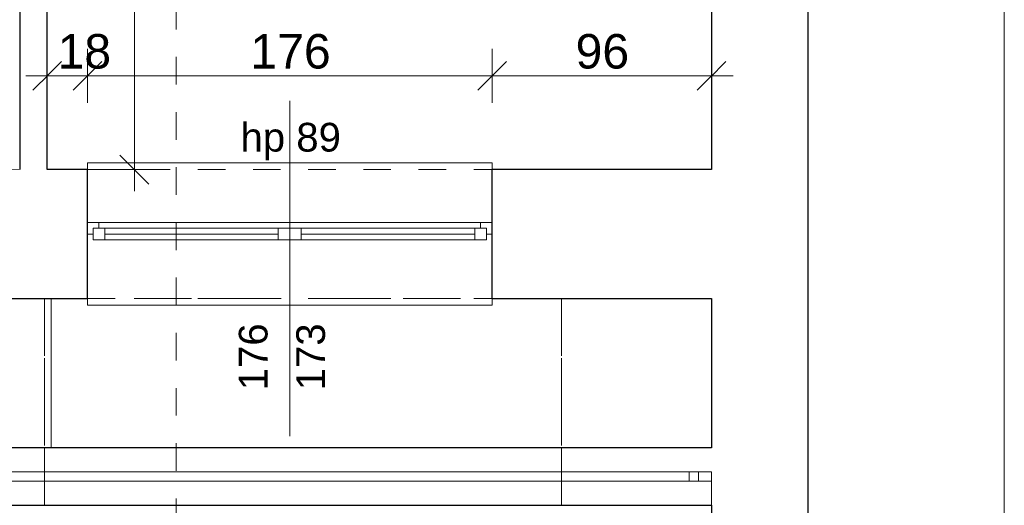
# Model space of a CAD drawing. Header units: centimetres. Extents: x -509 to 939, y -960 to 494.
# Tile 3 of 5: x -61 to 368, y -396 to -185. Entities that reach past the tile are written whole.
import ezdxf

# ---------------------------------------------------------------- set-up
doc = ezdxf.new("R2010")
doc.units = ezdxf.units.CM
doc.header["$MEASUREMENT"] = 0
for name, pattern in [('Przerywana', [24, 12, -12]), ('Przerywana długa', [39, 25, -14]), ('Wipeout_Contour', [100, 0, -100])]:
    doc.linetypes.add(name, pattern=pattern)
for name, color, linetype, lineweight in [('130-Teren_Nr_pióra__19', 255, 'Continuous', 0), ('220 - ŚCIANY WEWNĘTRZNE_Nr_pióra__27', 7, 'Continuous', 25), ('220-Ściany_Nr_pióra__120', 7, 'Continuous', 13), ('270-Dachy Powłoki_Nr_pióra__92', 7, 'Continuous', 13), ('299-Wymiary Opisy_Nr_pióra__45', 7, 'Continuous', 15), ('299-Wymiary Opisy_Nr_pióra__6', 7, 'Continuous', 13), ('299-Wymiary Opisy_Nr_pióra__85', 7, 'Continuous', 13), ('440-K Belki_Nr_pióra__44', 7, 'Continuous', 13), ('440-Stropy_Nr_pióra__19', 255, 'Continuous', 0), ('840-Znaczniki ogólne_Nr_pióra__5', 7, 'Continuous', 13), ('Rozbiórka_220 - ŚCIANY WEWNĘTRZNE_Nr_pióra__27', 7, 'Continuous', 25), ('Rozbiórka_220-Ściany_Nr_pióra__18', 9, 'Continuous', 13), ('Rozbiórka_220-Ściany_Nr_pióra__28', 7, 'Continuous', 25), ('Rozbiórka_270-Dachy Powłoki_Nr_pióra__92', 7, 'Continuous', 13), ('Rozbiórka_420-Słupy_Nr_pióra__88', 7, 'Continuous', 13), ('Rozbiórka_440-K Belki_Nr_pióra__44', 7, 'Continuous', 13), ('Rozbiórka_440-Stropy_Nr_pióra__19', 255, 'Continuous', 0), ('Rozbiórka_Okna Archicada_Nr_pióra__23', 7, 'Continuous', 15), ('Rozbiórka_Okna Archicada_Nr_pióra__27', 7, 'Continuous', 25), ('Rozbiórka_Okna Archicada_Nr_pióra__3', 7, 'Continuous', 13), ('Rozbiórka_Znaczniki okien Archicada_Nr_pióra__45', 7, 'Continuous', 15), ('Rozbiórka_Znaczniki okien Archicada_Nr_pióra__7', 7, 'Continuous', 13)]:
    doc.layers.add(name, color=color, linetype=linetype, lineweight=lineweight)
for name, color, linetype in [('210-Strefy', 7, 'Continuous'), ('220 - ŚCIANY WEWNĘTRZNE', 7, 'Continuous'), ('299-Wymiary Opisy', 7, 'Continuous'), ('440-Stropy', 7, 'Continuous'), ('Rozbiórka_220 - ŚCIANY WEWNĘTRZNE', 7, 'Continuous'), ('Rozbiórka_440-Stropy', 7, 'Continuous'), ('Rozbiórka_Okna Archicada', 7, 'Continuous')]:
    doc.layers.add(name, color=color, linetype=linetype)
doc.styles.add('STYL_AUTOMATYCZNY_1', font='arial.ttf')
doc.styles.add('STYL_AUTOMATYCZNY_2', font='arial.ttf')
doc.dimstyles.new('STYL_AUTOMATYCZNY__1', dxfattribs={"dimtxt": 15, "dimasz": 11.875, "dimexe": 0.18, "dimexo": 0.0625, "dimgap": 0, "dimtad": 1, "dimtih": 1, "dimtoh": 1, "dimdec": 0, "dimzin": 0, "dimdsep": 46, "dimtxsty": 'STYL_AUTOMATYCZNY_2', "dimblk": 'ARROWHEAD_6', "dimblk1": 'ARROWHEAD_6', "dimblk2": 'ARROWHEAD_6', "dimcen": 0.09, "dimse1": 1, "dimse2": 1, "dimclrd": 7, "dimclre": 7, "dimclrt": 7, "dimadec": 1, "dimazin": 0, "dimtfac": 1, "dimtdec": 4, "dimtmove": 0, "dimatfit": 3, "dimfxl": 1, "dimtolj": 1, "dimtzin": 0, "dimarcsym": 0})
doc.dimstyles.new('STYL_AUTOMATYCZNY__2', dxfattribs={"dimtxt": 15, "dimasz": 11.875, "dimexe": 0.18, "dimexo": 0.0625, "dimgap": 0, "dimtad": 1, "dimtih": 1, "dimtoh": 1, "dimdec": 0, "dimzin": 0, "dimdsep": 46, "dimtxsty": 'STYL_AUTOMATYCZNY_2', "dimblk": 'ARROWHEAD_6', "dimblk1": 'ARROWHEAD_6', "dimblk2": 'ARROWHEAD_6', "dimcen": 0.09, "dimse1": 1, "dimse2": 1, "dimclrd": 7, "dimclre": 7, "dimclrt": 7, "dimadec": 1, "dimazin": 0, "dimtfac": 1, "dimtdec": 4, "dimtmove": 2, "dimatfit": 3, "dimfxl": 1, "dimtolj": 1, "dimtzin": 0, "dimarcsym": 0})
doc.dimstyles.new('STYL_AUTOMATYCZNY__3', dxfattribs={"dimtxt": 15, "dimasz": 11.875, "dimexe": 0.18, "dimexo": 0.0625, "dimgap": 0, "dimtad": 1, "dimdec": 0, "dimzin": 0, "dimdsep": 46, "dimtxsty": 'STYL_AUTOMATYCZNY_2', "dimblk": 'ARROWHEAD_6', "dimblk1": 'ARROWHEAD_6', "dimblk2": 'ARROWHEAD_6', "dimcen": 0.09, "dimse1": 1, "dimse2": 1, "dimclrd": 7, "dimclre": 7, "dimclrt": 7, "dimadec": 1, "dimazin": 0, "dimtfac": 1, "dimtdec": 4, "dimtmove": 0, "dimatfit": 3, "dimfxl": 1, "dimtolj": 1, "dimtzin": 0, "dimarcsym": 0})

# ---------------------------------------------------------------- blocks, each defined once
blk = doc.blocks.new('*D5')
at = {"layer": '299-Wymiary Opisy_Nr_pióra__45', "color": 7, "linetype": 'Continuous', "lineweight": 15}
for p, q in [((-42.37, -203.45), (-54.87, -215.95)), ((-24.87, -203.45), (-37.37, -215.95))]:
    blk.add_line(p, q, dxfattribs=at)
at = {"layer": '299-Wymiary Opisy_Nr_pióra__85', "color": 7, "linetype": 'Continuous', "lineweight": 13}
for p, q in [((-48.62, -221.42), (-48.62, -197.98)), ((-31.12, -221.42), (-31.12, -197.98)), ((-57.99, -209.7), (-48.62, -209.7)), ((-48.62, -209.7), (-31.12, -209.7))]:
    blk.add_line(p, q, dxfattribs=at)
at = {"layer": '299-Wymiary Opisy_Nr_pióra__6', "color": 7, "lineweight": 13, "insert": (-44.15, -206.7), "char_height": 15, "attachment_point": 7, "style": 'STYL_AUTOMATYCZNY_2'}
blk.add_mtext('\\A1;{\\pql;\\fArial|b0|i0|c238|p0;\\W1.000000;18}', dxfattribs=at)
blk = doc.blocks.new('ARROWHEAD_6')
at = {"color": 0, "linetype": 'Continuous', "lineweight": 0}
for p, q in [((-0.5, -0.5), (0.5, 0.5)), ((0, 0), (-1, 0))]:
    blk.add_line(p, q, dxfattribs=at)
blk = doc.blocks.new('*D6')
at = {"layer": '299-Wymiary Opisy_Nr_pióra__45', "color": 7, "linetype": 'Continuous', "lineweight": 15}
for p, q in [((-24.87, -203.45), (-37.37, -215.95)), ((151.13, -203.45), (138.63, -215.95))]:
    blk.add_line(p, q, dxfattribs=at)
at = {"layer": '299-Wymiary Opisy_Nr_pióra__85', "color": 7, "linetype": 'Continuous', "lineweight": 13}
for p, q in [((-31.12, -221.42), (-31.12, -197.98)), ((144.88, -221.42), (144.88, -197.98)), ((-31.12, -209.7), (144.88, -209.7))]:
    blk.add_line(p, q, dxfattribs=at)
at = {"layer": '299-Wymiary Opisy_Nr_pióra__6', "color": 7, "lineweight": 13, "insert": (39.72, -206.7), "char_height": 15, "attachment_point": 7, "style": 'STYL_AUTOMATYCZNY_2'}
blk.add_mtext('\\A1;{\\pql;\\fArial|b0|i0|c238|p0;\\W1.000000;176}', dxfattribs=at)
blk = doc.blocks.new('*D7')
at = {"layer": '299-Wymiary Opisy_Nr_pióra__45', "color": 7, "linetype": 'Continuous', "lineweight": 15}
for p, q in [((151.13, -203.45), (138.63, -215.95)), ((234.13, -215.95), (246.63, -203.45))]:
    blk.add_line(p, q, dxfattribs=at)
at = {"layer": '299-Wymiary Opisy_Nr_pióra__85', "color": 7, "linetype": 'Continuous', "lineweight": 13}
for p, q in [((144.88, -221.42), (144.88, -197.98)), ((240.38, -221.42), (240.38, -197.98)), ((144.88, -209.7), (240.38, -209.7)), ((240.38, -209.7), (249.76, -209.7))]:
    blk.add_line(p, q, dxfattribs=at)
at = {"layer": '299-Wymiary Opisy_Nr_pióra__6', "color": 7, "lineweight": 13, "insert": (181.19, -206.7), "char_height": 15, "attachment_point": 7, "style": 'STYL_AUTOMATYCZNY_2'}
blk.add_mtext('\\A1;{\\pql;\\fArial|b0|i0|c238|p0;\\W1.000000;96}', dxfattribs=at)
blk = doc.blocks.new('*D8')
at = {"layer": '299-Wymiary Opisy_Nr_pióra__45', "color": 7, "linetype": 'Continuous', "lineweight": 15}
for p, q in [((-4.49, 103.28), (-16.99, 115.78)), ((-16.99, -244.22), (-4.49, -256.72))]:
    blk.add_line(p, q, dxfattribs=at)
at = {"layer": '299-Wymiary Opisy_Nr_pióra__85', "color": 7, "linetype": 'Continuous', "lineweight": 13}
for p, q in [((-10.74, 109.53), (-10.74, 118.9)), ((0.98, 109.53), (-22.46, 109.53)), ((-10.74, -250.47), (-10.74, 109.53)), ((0.98, -250.47), (-22.46, -250.47)), ((-10.74, -259.85), (-10.74, -250.47))]:
    blk.add_line(p, q, dxfattribs=at)
at = {"layer": '299-Wymiary Opisy_Nr_pióra__6', "color": 7, "lineweight": 13, "insert": (-13.74, -87.63), "char_height": 15, "attachment_point": 7, "rotation": 90, "style": 'STYL_AUTOMATYCZNY_2'}
blk.add_mtext('\\A1;{\\pql;\\fArial|b0|i0|c238|p0;\\W1.000000;360}', dxfattribs=at)

msp = doc.modelspace()

# ---------------------------------------------------------------- linework, layer by layer
at = {"layer": '130-Teren_Nr_pióra__19', "color": 255, "linetype": 'Continuous', "lineweight": 0, "flags": 128}
msp.add_lwpolyline([(-388.82, -306.47), (240.38, -306.47), (240.38, -396.47), (-388.82, -396.47)], close=True, dxfattribs=at)
at = {"layer": '210-Strefy', "color": 7, "linetype": 'Continuous', "lineweight": 0, "true_color": 0xffffff, "flags": 128}
msp.add_lwpolyline([(240.38, -250.47), (240.38, 92.53), (219.38, 92.53), (219.38, 109.53), (-48.62, 109.53), (-48.62, -250.47)], close=True, dxfattribs=at)

# ---------------------------------------------------------------- next in the draw order: wipeouts: each hides what was drawn before it
at = {"color": 254, "linetype": 'Wipeout_Contour', "lineweight": 0, "ltscale": 1462.508752}
msp.add_wipeout([(240.38, -250.47), (240.38, 92.53), (219.38, 92.53), (219.38, 109.53), (-48.62, 109.53), (-48.62, -250.47)], dxfattribs=at).dxf.layer = '210-Strefy'

# ---------------------------------------------------------------- next in the draw order: hatches: boundary and pattern name
at = {"layer": '220-Ściany_Nr_pióra__120', "linetype": 'Continuous', "lineweight": 13}
h = msp.add_hatch(dxfattribs=at)
h.set_pattern_fill('Podwójny_szraf_1_4_0001', style=0, pattern_type=2)
h.set_pattern_definition([(45, (0, 0), (-22.981, 22.981), []), (45, (-4.596, 4.596), (-22.981, 22.981), [])])
h.paths.add_polyline_path([(-60.62, 390.38), (-449.86, 390.38), (-449.86, -250.47), (-60.62, -250.47), (-60.62, 141.53), (282.38, 141.53), (282.38, -960.47), (367.7, -960.47), (367.7, 141.53), (367.7, 390.38)])
at = {"layer": 'Rozbiórka_220-Ściany_Nr_pióra__18', "linetype": 'Continuous', "lineweight": 13}
h = msp.add_hatch(dxfattribs=at)
h.set_pattern_fill('Podłoga_z_desek_pion_0001', color=9, style=0, pattern_type=2)
h.set_pattern_definition([(90, (0, 0), (-15.2, 0), [])])
h.paths.add_polyline_path([(-3.12, -244.12), (116.88, -244.12), (116.88, -229.12), (-3.12, -229.12)])

# ---------------------------------------------------------------- next in the draw order: linework, layer by layer
at = {"layer": 'Rozbiórka_220-Ściany_Nr_pióra__28', "color": 7, "linetype": 'Continuous', "lineweight": 25, "flags": 128}
msp.add_lwpolyline([(-3.12, -244.12), (116.88, -244.12), (116.88, -229.12), (-3.12, -229.12)], close=True, dxfattribs=at)

# ---------------------------------------------------------------- next in the draw order: wipeouts: each hides what was drawn before it
at = {"color": 254, "linetype": 'Wipeout_Contour', "lineweight": 0, "ltscale": 4498.88781}
msp.add_wipeout([(-449.86, 390.38), (-449.86, -250.47), (282.38, -250.47), (282.38, -960.47), (367.7, -960.47), (367.7, -250.47), (367.7, 390.38)], dxfattribs=at).dxf.layer = '440-Stropy'

# ---------------------------------------------------------------- next in the draw order: linework, layer by layer
at = {"layer": '440-Stropy_Nr_pióra__19', "color": 255, "linetype": 'Continuous', "lineweight": 0, "flags": 128}
msp.add_lwpolyline([(-449.86, 390.38), (-449.86, -250.47), (282.38, -250.47), (282.38, -960.47), (367.7, -960.47), (367.7, -250.47), (367.7, 390.38)], close=True, dxfattribs=at)

# ---------------------------------------------------------------- next in the draw order: wipeouts: each hides what was drawn before it
at = {"color": 254, "linetype": 'Wipeout_Contour', "lineweight": 0, "ltscale": 1852.799737}
msp.add_wipeout([(-449.86, -396.47), (-46.86, -396.47), (-46.86, -306.47), (-449.86, -306.47)], dxfattribs=at).dxf.layer = '440-Stropy'

# ---------------------------------------------------------------- next in the draw order: linework, layer by layer
at = {"layer": '440-Stropy_Nr_pióra__19', "color": 255, "linetype": 'Continuous', "lineweight": 0, "flags": 128}
msp.add_lwpolyline([(-449.86, -396.47), (-46.86, -396.47), (-46.86, -306.47), (-449.86, -306.47)], close=True, dxfattribs=at)

# ---------------------------------------------------------------- next in the draw order: wipeouts: each hides what was drawn before it
at = {"color": 254, "linetype": 'Wipeout_Contour', "lineweight": 0, "ltscale": 5304.275944}
msp.add_wipeout([(-449.86, -250.47), (240.38, -250.47), (282.38, -250.47), (282.38, -960.47), (367.7, -960.47), (367.7, -250.47), (367.7, 390.38), (240.38, 390.38), (-449.86, 390.38)], dxfattribs=at).dxf.layer = '440-Stropy'

# ---------------------------------------------------------------- next in the draw order: linework, layer by layer
at = {"layer": '440-Stropy_Nr_pióra__19', "color": 255, "linetype": 'Continuous', "lineweight": 0, "flags": 128}
msp.add_lwpolyline([(-449.86, -250.47), (240.38, -250.47), (282.38, -250.47), (282.38, -960.47), (367.7, -960.47), (367.7, -250.47), (367.7, 390.38), (240.38, 390.38), (-449.86, 390.38)], close=True, dxfattribs=at)

# ---------------------------------------------------------------- next in the draw order: wipeouts: each hides what was drawn before it
at = {"color": 254, "linetype": 'Wipeout_Contour', "lineweight": 0, "ltscale": 1957.083805}
msp.add_wipeout([(-49.86, -371.47), (-449.86, -371.47), (-449.86, -396.47), (-49.86, -396.47)], dxfattribs=at).dxf.layer = '220 - ŚCIANY WEWNĘTRZNE'
at = {"color": 254, "linetype": 'Wipeout_Contour', "lineweight": 0, "ltscale": 1562.620475}
msp.add_wipeout([(-46.86, -396.47), (240.38, -396.47), (240.38, -306.47), (-46.86, -306.47)], dxfattribs=at).dxf.layer = 'Rozbiórka_440-Stropy'

# ---------------------------------------------------------------- next in the draw order: linework, layer by layer
at = {"layer": '220 - ŚCIANY WEWNĘTRZNE_Nr_pióra__27', "color": 7, "linetype": 'Continuous', "lineweight": 25, "flags": 128}
for points in [[(-49.86, -371.47), (-449.86, -371.47)], [(-449.86, -396.47), (-49.86, -396.47)]]:
    msp.add_lwpolyline(points, dxfattribs=at)
at = {"layer": 'Rozbiórka_440-Stropy_Nr_pióra__19', "color": 255, "linetype": 'Continuous', "lineweight": 0, "flags": 128}
msp.add_lwpolyline([(-46.86, -396.47), (240.38, -396.47), (240.38, -306.47), (-46.86, -306.47)], close=True, dxfattribs=at)

# ---------------------------------------------------------------- next in the draw order: wipeouts: each hides what was drawn before it
at = {"color": 254, "linetype": 'Wipeout_Contour', "lineweight": 0, "ltscale": 1229.730339}
msp.add_wipeout([(-185.12, -306.47), (-31.12, -306.47), (-31.12, -250.47), (-185.12, -250.47)], dxfattribs=at).dxf.layer = '220 - ŚCIANY WEWNĘTRZNE'
at = {"color": 254, "linetype": 'Wipeout_Contour', "lineweight": 0, "ltscale": 1365.215175}
msp.add_wipeout([(144.88, -250.47), (144.88, -306.47), (240.38, -306.47), (240.38, -250.47)], dxfattribs=at).dxf.layer = '220 - ŚCIANY WEWNĘTRZNE'

# ---------------------------------------------------------------- next in the draw order: linework, layer by layer
at = {"layer": '220 - ŚCIANY WEWNĘTRZNE_Nr_pióra__27', "color": 7, "linetype": 'Continuous', "lineweight": 25}
for p, q in [((-31.12, -273.47), (-31.12, -250.47)), ((144.88, -273.47), (144.88, -250.47)), ((-31.12, -278.47), (-31.12, -273.47)), ((144.88, -278.47), (144.88, -273.47)), ((-31.12, -306.47), (-31.12, -278.47)), ((144.88, -306.47), (144.88, -278.47))]:
    msp.add_line(p, q, dxfattribs=at)
at = {"layer": '220 - ŚCIANY WEWNĘTRZNE_Nr_pióra__27', "color": 7, "linetype": 'Continuous', "lineweight": 25, "flags": 128}
for points in [[(-31.12, -250.47), (-48.62, -250.47)], [(240.38, -250.47), (144.88, -250.47)], [(-185.12, -306.47), (-31.12, -306.47)], [(144.88, -306.47), (240.38, -306.47)]]:
    msp.add_lwpolyline(points, dxfattribs=at)
at = {"layer": '270-Dachy Powłoki_Nr_pióra__92', "color": 7, "linetype": 'Przerywana długa', "lineweight": 13, "flags": 128}
msp.add_lwpolyline([(-449.86, -306.47), (-49.86, -306.47)], dxfattribs=at)

# ---------------------------------------------------------------- next in the draw order: wipeouts: each hides what was drawn before it
at = {"color": 254, "linetype": 'Wipeout_Contour', "lineweight": 0, "ltscale": 1994.709552}
msp.add_wipeout([(282.38, 390.38), (240.38, 390.38), (240.38, -457.47), (282.38, -457.47)], dxfattribs=at).dxf.layer = '220 - ŚCIANY WEWNĘTRZNE'
at = {"color": 254, "linetype": 'Wipeout_Contour', "lineweight": 0, "ltscale": 757.651025}
msp.add_wipeout([(-60.62, 109.53), (-60.62, -250.47), (-48.62, -250.47), (-48.62, 109.53)], dxfattribs=at).dxf.layer = '220 - ŚCIANY WEWNĘTRZNE'
at = {"color": 254, "linetype": 'Wipeout_Contour', "lineweight": 0, "ltscale": 1661.76642}
msp.add_wipeout([(144.88, -273.47), (144.88, -250.47), (144.88, -247.47), (-31.12, -247.47), (-31.12, -250.47), (-31.12, -273.47)], dxfattribs=at).dxf.layer = 'Rozbiórka_Okna Archicada'
at = {"color": 254, "linetype": 'Wipeout_Contour', "lineweight": 0, "ltscale": 1894.510517}
msp.add_wipeout([(-31.12, -278.47), (-31.12, -306.47), (-31.12, -309.47), (144.88, -309.47), (144.88, -306.47), (144.88, -278.47)], dxfattribs=at).dxf.layer = 'Rozbiórka_Okna Archicada'

# ---------------------------------------------------------------- next in the draw order: linework, layer by layer
at = {"layer": '220 - ŚCIANY WEWNĘTRZNE_Nr_pióra__27', "color": 7, "linetype": 'Continuous', "lineweight": 25, "flags": 128}
for points in [[(282.38, -457.47), (282.38, 390.38)], [(-60.62, 109.53), (-60.62, -250.47)], [(-48.62, -250.47), (-48.62, 109.53)], [(240.38, 92.53), (240.38, -250.47)], [(240.38, -306.47), (240.38, -371.47)], [(240.38, -396.47), (240.38, -457.47)]]:
    msp.add_lwpolyline(points, dxfattribs=at)
at = {"layer": '270-Dachy Powłoki_Nr_pióra__92', "color": 7, "linetype": 'Przerywana długa', "lineweight": 13, "flags": 128}
msp.add_lwpolyline([(175.14, -306.47), (240.38, -306.47)], dxfattribs=at)
at = {"layer": 'Rozbiórka_270-Dachy Powłoki_Nr_pióra__92', "color": 7, "linetype": 'Przerywana długa', "lineweight": 13, "flags": 128}
msp.add_lwpolyline([(-49.86, -306.47), (175.14, -306.47)], dxfattribs=at)
at = {"layer": 'Rozbiórka_Okna Archicada_Nr_pióra__3', "color": 7, "linetype": 'Continuous', "lineweight": 13}
for p, q in [((-31.12, -250.47), (-31.12, -247.47)), ((-31.12, -247.47), (144.88, -247.47)), ((144.88, -247.47), (144.88, -250.47)), ((-31.12, -306.47), (-31.12, -309.47)), ((144.88, -309.47), (144.88, -306.47)), ((-31.12, -309.47), (144.88, -309.47))]:
    msp.add_line(p, q, dxfattribs=at)
at = {"layer": 'Rozbiórka_Okna Archicada_Nr_pióra__3', "color": 7, "linetype": 'Przerywana', "lineweight": 13}
for p, q in [((-31.12, -250.47), (144.88, -250.47)), ((-31.12, -306.47), (144.88, -306.47))]:
    msp.add_line(p, q, dxfattribs=at)

# ---------------------------------------------------------------- next in the draw order: texts
at = {"layer": 'Rozbiórka_Znaczniki okien Archicada_Nr_pióra__7', "color": 7, "lineweight": 13, "insert": (35.43, -246.38), "char_height": 12.5, "attachment_point": 7, "style": 'STYL_AUTOMATYCZNY_1'}
msp.add_mtext('\\A1;{\\pql;\\pt0;\\fArial|b0|i0|c238|p0;\\W1.000000;hp 89\\fArial|b0|i0|c238|p0;\\W1.000000;\\A1{\\H.66x;\\S^  ;}\\fArial|b0|i0|c238|p0;\\W1.000000;\\fArial|b0|i0|c238|p0;\\W1.000000;}', dxfattribs=at)

# ---------------------------------------------------------------- next in the draw order: dimensions: what is measured, and where the dimension line sits
at = {"layer": '299-Wymiary Opisy', "color": 7, "linetype": 'Continuous', "lineweight": 13}
dim = msp.add_linear_dim(base=(-10.74, 109.53), p1=(240.38, -250.47), p2=(-48.62, 109.53), angle=90, dimstyle='STYL_AUTOMATYCZNY__3', dxfattribs=at)
dim.commit()
dim.dimension.update_dxf_attribs({"geometry": '*D8', "text_midpoint": (-21.24, -70.51), "dimtype": 160, "text_rotation": 90})
for base, p1, p2, dimstyle, picture, middle in [((-31.11694484, -209.6978155), (-48.61694484, -250.47210671), (-31.11694484, -250.47210671), 'STYL_AUTOMATYCZNY__2', '*D5', (-32.72976742, -199.19781538)), ((144.88, -209.7), (-31.12, -250.47), (144.88, -250.47), 'STYL_AUTOMATYCZNY__1', '*D6', (56.84, -199.2)), ((240.38305516, -209.6978155), (144.88305516, -250.47210671), (240.38305516, -250.47210671), 'STYL_AUTOMATYCZNY__1', '*D7', (192.60762978, -199.19781538))]:
    dim = msp.add_linear_dim(base=base, p1=p1, p2=p2, dimstyle=dimstyle, dxfattribs=at)
    dim.commit()
    dim.dimension.update_dxf_attribs({"geometry": picture, "text_midpoint": middle, "dimtype": 160})

# ---------------------------------------------------------------- next in the draw order: wipeouts: each hides what was drawn before it
at = {"color": 254, "linetype": 'Wipeout_Contour', "lineweight": 0, "ltscale": 1664.748726}
msp.add_wipeout([(-31.12, -278.47), (-28.62, -278.47), (-28.62, -275.97), (-26.12, -275.97), (-26.12, -273.47), (-31.12, -273.47)], dxfattribs=at).dxf.layer = 'Rozbiórka_Okna Archicada'
at = {"color": 254, "linetype": 'Wipeout_Contour', "lineweight": 0, "ltscale": 1863.266583}
msp.add_wipeout([(144.88, -273.47), (139.88, -273.47), (139.88, -275.97), (142.38, -275.97), (142.38, -278.47), (144.88, -278.47)], dxfattribs=at).dxf.layer = 'Rozbiórka_Okna Archicada'

# ---------------------------------------------------------------- next in the draw order: linework, layer by layer
at = {"layer": 'Rozbiórka_Okna Archicada_Nr_pióra__27', "color": 7, "linetype": 'Continuous', "lineweight": 25}
for p, q in [((-31.12, -273.47), (-31.12, -250.47)), ((144.88, -273.47), (144.88, -250.47)), ((-31.12, -278.47), (-31.12, -273.47)), ((-31.12, -278.47), (-31.12, -273.47)), ((144.88, -278.47), (144.88, -273.47)), ((144.88, -278.47), (144.88, -273.47)), ((-31.12, -306.47), (-31.12, -278.47)), ((144.88, -306.47), (144.88, -278.47))]:
    msp.add_line(p, q, dxfattribs=at)

# ---------------------------------------------------------------- next in the draw order: wipeouts: each hides what was drawn before it
at = {"color": 254, "linetype": 'Wipeout_Contour', "lineweight": 0, "ltscale": 1750.329134}
msp.add_wipeout([(240.38, -371.47), (175.14, -371.47), (175.14, -396.47), (240.38, -396.47)], dxfattribs=at).dxf.layer = '220 - ŚCIANY WEWNĘTRZNE'
at = {"color": 254, "linetype": 'Wipeout_Contour', "lineweight": 0, "ltscale": 2237.587474}
msp.add_wipeout([(51.88, -280.97), (51.88, -275.97), (56.88, -275.97), (56.88, -273.47), (-26.12, -273.47), (-26.12, -275.97), (-23.62, -275.97), (-23.62, -280.97)], dxfattribs=at).dxf.layer = 'Rozbiórka_Okna Archicada'

# ---------------------------------------------------------------- next in the draw order: linework, layer by layer
at = {"layer": '220 - ŚCIANY WEWNĘTRZNE_Nr_pióra__27', "color": 7, "linetype": 'Continuous', "lineweight": 25, "flags": 128}
for points in [[(240.38, -371.47), (175.14, -371.47)], [(175.14, -396.47), (240.38, -396.47)]]:
    msp.add_lwpolyline(points, dxfattribs=at)
at = {"layer": '270-Dachy Powłoki_Nr_pióra__92', "color": 7, "linetype": 'Przerywana długa', "lineweight": 13, "flags": 128}
msp.add_lwpolyline([(240.38, -306.47), (240.38, -396.47)], dxfattribs=at)
at = {"layer": 'Rozbiórka_420-Słupy_Nr_pióra__88', "color": 7, "linetype": 'Przerywana', "lineweight": 13}
for p, q in [((230.66, -381.97), (230.66, -385.97)), ((234.66, -381.97), (230.66, -381.97)), ((234.66, -385.97), (234.66, -381.97)), ((230.66, -385.97), (234.66, -385.97))]:
    msp.add_line(p, q, dxfattribs=at)
at = {"layer": 'Rozbiórka_440-K Belki_Nr_pióra__44', "color": 7, "linetype": 'Continuous', "lineweight": 13}
msp.add_line((240.38, -381.97), (240.38, -385.97), dxfattribs=at)
at = {"layer": 'Rozbiórka_Okna Archicada_Nr_pióra__23', "color": 7, "linetype": 'Continuous', "lineweight": 15}
msp.add_line((-26.12, -273.47), (-31.12, -273.47), dxfattribs=at)

# ---------------------------------------------------------------- next in the draw order: wipeouts: each hides what was drawn before it
at = {"color": 254, "linetype": 'Wipeout_Contour', "lineweight": 0, "ltscale": 1118.819698}
msp.add_wipeout([(-28.62, -280.97), (-23.62, -280.97), (-23.62, -275.97), (-28.62, -275.97)], dxfattribs=at).dxf.layer = 'Rozbiórka_Okna Archicada'
at = {"color": 254, "linetype": 'Wipeout_Contour', "lineweight": 0, "ltscale": 1134.98315}
msp.add_wipeout([(56.88, -275.97), (51.88, -275.97), (51.88, -280.97), (56.88, -280.97)], dxfattribs=at).dxf.layer = 'Rozbiórka_Okna Archicada'

# ---------------------------------------------------------------- next in the draw order: linework, layer by layer
at = {"layer": 'Rozbiórka_Okna Archicada_Nr_pióra__23', "color": 7, "linetype": 'Continuous', "lineweight": 15}
for p, q in [((-26.12, -275.97), (-26.12, -273.47)), ((-28.62, -278.47), (-28.62, -275.97)), ((-28.62, -275.97), (-26.12, -275.97)), ((-28.62, -275.97), (-28.62, -280.97)), ((-31.12, -278.47), (-28.62, -278.47))]:
    msp.add_line(p, q, dxfattribs=at)

# ---------------------------------------------------------------- next in the draw order: wipeouts: each hides what was drawn before it
at = {"color": 254, "linetype": 'Wipeout_Contour', "lineweight": 0, "ltscale": 1618.611938}
msp.add_wipeout([(175.14, -371.47), (-49.86, -371.47), (-49.86, -396.47), (175.14, -396.47)], dxfattribs=at).dxf.layer = 'Rozbiórka_220 - ŚCIANY WEWNĘTRZNE'
at = {"color": 254, "linetype": 'Wipeout_Contour', "lineweight": 0, "ltscale": 2368.459573}
msp.add_wipeout([(137.38, -280.97), (137.38, -275.97), (139.88, -275.97), (139.88, -273.47), (56.88, -273.47), (56.88, -275.97), (61.88, -275.97), (61.88, -280.97)], dxfattribs=at).dxf.layer = 'Rozbiórka_Okna Archicada'
at = {"color": 254, "linetype": 'Wipeout_Contour', "lineweight": 0, "ltscale": 1125.488673}
msp.add_wipeout([(51.88, -275.97), (-23.62, -275.97), (-23.62, -280.97), (51.88, -280.97)], dxfattribs=at).dxf.layer = 'Rozbiórka_Okna Archicada'

# ---------------------------------------------------------------- next in the draw order: linework, layer by layer
at = {"layer": '270-Dachy Powłoki_Nr_pióra__92', "color": 7, "linetype": 'Przerywana długa', "lineweight": 13, "flags": 128}
for points in [[(-49.86, -306.47), (-49.86, -396.47)], [(175.14, -396.47), (175.14, -306.47)], [(-49.86, -396.47), (-449.86, -396.47)], [(240.38, -396.47), (175.14, -396.47)]]:
    msp.add_lwpolyline(points, dxfattribs=at)
at = {"layer": '440-K Belki_Nr_pióra__44', "color": 7, "linetype": 'Continuous', "lineweight": 13}
for p, q in [((-49.86, -381.97), (-449.86, -381.97)), ((-49.86, -385.97), (-449.86, -385.97))]:
    msp.add_line(p, q, dxfattribs=at)
at = {"layer": '840-Znaczniki ogólne_Nr_pióra__5', "color": 7, "linetype": 'Przerywana', "lineweight": 13}
msp.add_line((7.39, 422.55), (7.39, -656.69), dxfattribs=at)
at = {"layer": 'Rozbiórka_220 - ŚCIANY WEWNĘTRZNE_Nr_pióra__27', "color": 7, "linetype": 'Continuous', "lineweight": 25, "flags": 128}
for points in [[(175.14, -371.47), (-49.86, -371.47)], [(-49.86, -396.47), (175.14, -396.47)]]:
    msp.add_lwpolyline(points, dxfattribs=at)
at = {"layer": 'Rozbiórka_270-Dachy Powłoki_Nr_pióra__92', "color": 7, "linetype": 'Przerywana długa', "lineweight": 13, "flags": 128}
for points in [[(-49.86, -396.47), (-49.86, -306.47)], [(175.14, -306.47), (175.14, -396.47)], [(175.14, -396.47), (-49.86, -396.47)]]:
    msp.add_lwpolyline(points, dxfattribs=at)
at = {"layer": 'Rozbiórka_440-K Belki_Nr_pióra__44', "color": 7, "linetype": 'Continuous', "lineweight": 13}
for p, q in [((240.38, -381.97), (-49.86, -381.97)), ((240.38, -385.97), (-49.86, -385.97))]:
    msp.add_line(p, q, dxfattribs=at)
at = {"layer": 'Rozbiórka_Okna Archicada_Nr_pióra__23', "color": 7, "linetype": 'Continuous', "lineweight": 15}
for p, q in [((144.88, -273.47), (139.88, -273.47)), ((-23.62, -275.97), (-28.62, -275.97)), ((-23.62, -280.97), (-23.62, -275.97)), ((51.88, -275.97), (-23.62, -275.97)), ((51.88, -275.97), (51.88, -280.97)), ((-28.62, -280.97), (-23.62, -280.97)), ((-23.62, -278.47), (51.88, -278.47)), ((-23.62, -280.97), (51.88, -280.97))]:
    msp.add_line(p, q, dxfattribs=at)
at = {"layer": 'Rozbiórka_Okna Archicada_Nr_pióra__3', "color": 7, "linetype": 'Continuous', "lineweight": 13}
for p, q in [((56.88, -273.47), (-26.12, -273.47)), ((139.88, -273.47), (56.88, -273.47)), ((-23.62, -280.97), (51.88, -280.97))]:
    msp.add_line(p, q, dxfattribs=at)

# ---------------------------------------------------------------- next in the draw order: texts
at = {"layer": 'Rozbiórka_Znaczniki okien Archicada_Nr_pióra__7', "color": 7, "lineweight": 13, "char_height": 12.5, "attachment_point": 7, "rotation": 90, "style": 'STYL_AUTOMATYCZNY_1'}
for s, insert in [('\\A1;{\\pql;\\pt0;\\fArial|b0|i0|c238|p0;\\W1.000000;176\\fArial|b0|i0|c238|p0;\\W1.000000;\\A1{\\H.66x;\\S^  ;}\\fArial|b0|i0|c238|p0;\\W1.000000;\\fArial|b0|i0|c238|p0;\\W1.000000;}', (50.84, -346.47)), ('\\A1;{\\pql;\\pt0;\\fArial|b0|i0|c238|p0;\\W1.000000;173\\fArial|b0|i0|c238|p0;\\W1.000000;\\A1{\\H.66x;\\S^  ;}\\fArial|b0|i0|c238|p0;\\W1.000000;\\fArial|b0|i0|c238|p0;\\W1.000000;}', (75.85, -346.47))]:
    msp.add_mtext(s, dxfattribs=dict(at, insert=insert))

# ---------------------------------------------------------------- next in the draw order: wipeouts: each hides what was drawn before it
at = {"color": 254, "linetype": 'Wipeout_Contour', "lineweight": 0, "ltscale": 1138.986088}
msp.add_wipeout([(56.88, -280.97), (61.88, -280.97), (61.88, -275.97), (56.88, -275.97)], dxfattribs=at).dxf.layer = 'Rozbiórka_Okna Archicada'
at = {"color": 254, "linetype": 'Wipeout_Contour', "lineweight": 0, "ltscale": 1246.579248}
msp.add_wipeout([(142.38, -275.97), (137.38, -275.97), (137.38, -280.97), (142.38, -280.97)], dxfattribs=at).dxf.layer = 'Rozbiórka_Okna Archicada'

# ---------------------------------------------------------------- next in the draw order: linework, layer by layer
at = {"layer": 'Rozbiórka_Okna Archicada_Nr_pióra__23', "color": 7, "linetype": 'Continuous', "lineweight": 15}
for p, q in [((139.88, -273.47), (139.88, -275.97)), ((56.88, -275.97), (51.88, -275.97)), ((56.88, -280.97), (56.88, -275.97)), ((56.88, -275.97), (56.88, -280.97)), ((139.88, -275.97), (142.38, -275.97)), ((142.38, -275.97), (142.38, -278.47)), ((142.38, -280.97), (142.38, -275.97)), ((51.88, -280.97), (56.88, -280.97)), ((142.38, -278.47), (144.88, -278.47))]:
    msp.add_line(p, q, dxfattribs=at)
at = {"layer": 'Rozbiórka_Znaczniki okien Archicada_Nr_pióra__45', "color": 7, "linetype": 'Continuous', "lineweight": 15}
msp.add_line((56.88, -366.47), (56.88, -220.47), dxfattribs=at)

# ---------------------------------------------------------------- next in the draw order: wipeouts: each hides what was drawn before it
at = {"color": 254, "linetype": 'Wipeout_Contour', "lineweight": 0, "ltscale": 1191.65551}
msp.add_wipeout([(137.38, -275.97), (61.88, -275.97), (61.88, -280.97), (137.38, -280.97)], dxfattribs=at).dxf.layer = 'Rozbiórka_Okna Archicada'

# ---------------------------------------------------------------- next in the draw order: linework, layer by layer
at = {"layer": 'Rozbiórka_Okna Archicada_Nr_pióra__23', "color": 7, "linetype": 'Continuous', "lineweight": 15}
for p, q in [((61.88, -275.97), (56.88, -275.97)), ((61.88, -280.97), (61.88, -275.97)), ((137.38, -275.97), (61.88, -275.97)), ((142.38, -275.97), (137.38, -275.97)), ((137.38, -275.97), (137.38, -280.97)), ((56.88, -280.97), (61.88, -280.97)), ((61.88, -278.47), (137.38, -278.47)), ((61.88, -280.97), (137.38, -280.97)), ((137.38, -280.97), (142.38, -280.97))]:
    msp.add_line(p, q, dxfattribs=at)
at = {"layer": 'Rozbiórka_Okna Archicada_Nr_pióra__3', "color": 7, "linetype": 'Continuous', "lineweight": 13}
msp.add_line((61.88, -280.97), (137.38, -280.97), dxfattribs=at)

doc.saveas('drawing.dxf')
